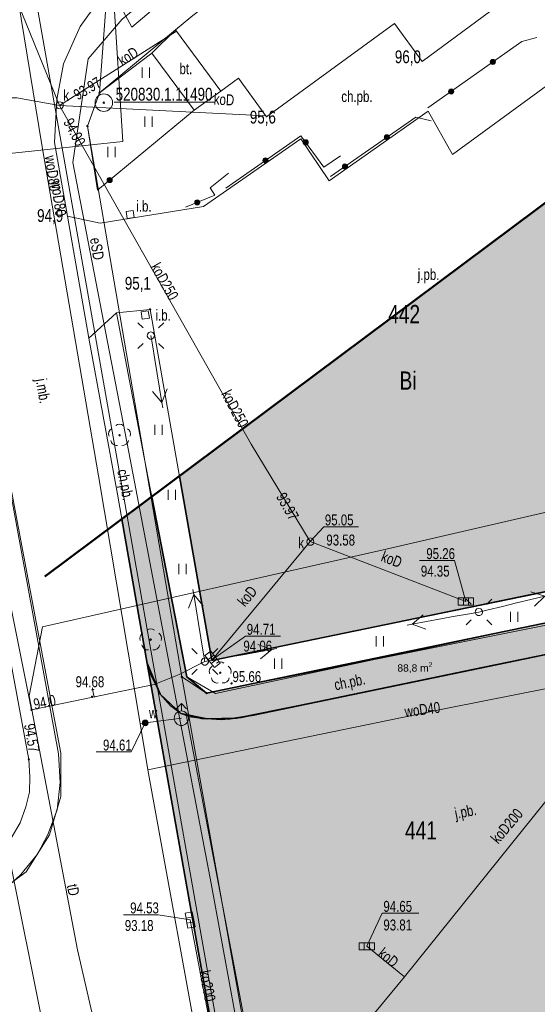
# Model space of a CAD drawing. Header units: metres. Extents: x -320 to 5572509, y -47 to 5960263.
# Tile 49 of 59: x 5572411 to 5572447, y 5960095 to 5960162. Entities that reach past the tile are written whole.
import ezdxf

# ---------------------------------------------------------------- set-up
doc = ezdxf.new("R2010")
doc.units = ezdxf.units.M
doc.header["$MEASUREMENT"] = 0
for name, color, linetype in [('121-Punkt_osnowy_szczegolowej', 7, 'Continuous'), ('121-Punkt_osnowy_szczegolowej-A', 7, 'Continuous'), ('203-Punkt_zalamania_granicy_dzi', 7, 'Continuous'), ('210-Oznaczenie_uzytku', 7, 'Continuous'), ('211-Nr_dzialki', 7, 'Continuous'), ('218-Granica_uzytku', 7, 'Continuous'), ('219-Linia_granicy', 7, 'Continuous'), ('403-Punkt_okreslonej_wysokosci', 7, 'Continuous'), ('403-Punkt_okreslonej_wysokosci-', 7, 'Continuous'), ('420-Krawedz_jezdni', 7, 'Continuous'), ('422-Kraweznik_jezdni', 7, 'Continuous'), ('801-Punkt_okreslonej_wysokosci', 7, 'Continuous'), ('902-Ogrodzenie_trwale_symb_', 7, 'Continuous'), ('922-Drzewo_lisciaste', 7, 'Continuous'), ('bariera_ochronna', 7, 'Continuous'), ('beton', 7, 'Continuous'), ('budynek_pomiar', 7, 'Continuous'), ('chodnik__powierzchnia_', 7, 'Continuous'), ('chodnik_plyty_betonowe', 7, 'Continuous'), ('EGB_PunktGraniczny', 7, 'Continuous'), ('hydrant__punkt_', 7, 'Continuous'), ('inna_budowla_punkt', 7, 'Continuous'), ('jezdnia_masa_bitumiczna', 7, 'Continuous'), ('jezdnia_plyty_betonowe', 7, 'Continuous'), ('kd_pomiar', 7, 'Continuous'), ('kratka_sciekowa__punkt_', 7, 'Continuous'), ('kraweznik', 7, 'Continuous'), ('kraweznik__linia_', 7, 'Continuous'), ('latarnia_na_slupie_lub_maszcie_', 7, 'Continuous'), ('Nowe_810-G Ogólne', 7, 'Continuous'), ('ogrodzenie', 7, 'Continuous'), ('przewod_elektroenergetyczny__li', 7, 'Continuous'), ('przewod_elektroenergetyczny_nis', 7, 'Continuous'), ('przewod_gazowy__linia_', 7, 'Continuous'), ('przewod_inny__linia_', 7, 'Continuous'), ('przewod_kanalizacyjny__linia_', 7, 'Continuous'), ('przewod_kanalizacyjny__linia_-A', 7, 'Continuous'), ('przewod_telekomunikacyjny__lini', 7, 'Continuous'), ('przewod_wodociagowy__linia_', 7, 'Continuous'), ('przewod_wodociagowy__linia_-Atr', 7, 'Continuous'), ('punkt_o_okreslonej_wysokosci__s', 7, 'Continuous'), ('punkt_wysokosciowy_sztuczny', 7, 'Continuous'), ('punkt_wysokosciowy_sztuczny-Atr', 7, 'Continuous'), ('rzedne_teren', 7, 'Continuous'), ('slup__punkt_', 7, 'Continuous'), ('trawnik', 7, 'Continuous'), ('wlaz_okragly_-_siec_kanalizacyj', 7, 'Continuous'), ('ZAKRES', 7, 'Continuous'), ('zasuwa_-_siec_wodociagowa__punk', 7, 'Continuous')]:
    doc.layers.add(name, color=color, linetype=linetype)
doc.styles.add('GENERATED_STYLE_1', font='arial.ttf')

# ---------------------------------------------------------------- blocks, each defined once
blk = doc.blocks.new('Wypełnienie_31', base_point=(5572434.607, 5960129.98))
at = {"layer": 'Nowe_810-G Ogólne', "linetype": 'Continuous', "lineweight": 0, "true_color": 0x3f003f}
blk.add_hatch(color=208, dxfattribs=at).paths.add_polyline_path([(5572453.37, 5960154.502), (5572458.859, 5960158.602), (5572467.86, 5960124.95), (5572468.21, 5960124.22), (5572468.9, 5960123.8), (5572469.83, 5960123.57), (5572479.02, 5960125.38), (5572479.509, 5960123.378), (5572474.84, 5960122.49), (5572475.83, 5960117.16), (5572474.99, 5960117.02), (5572472.68, 5960116.02), (5572472.14, 5960115.5), (5572465.87, 5960114.02), (5572465.75, 5960115.18), (5572464.8, 5960114.95), (5572464.9, 5960114.62), (5572461.775, 5960113.69), (5572462.88, 5960109.82), (5572464.37, 5960110.27), (5572464.09, 5960110.12), (5572467.083, 5960096.479), (5572467.43, 5960093.63), (5572426.7, 5960085.51), (5572425.91, 5960084.54), (5572419.894, 5960118.328), (5572420.79, 5960116.24), (5572422.21, 5960114.9), (5572424.006, 5960114.545), (5572426.009, 5960114.587), (5572430.332, 5960115.45), (5572442.846, 5960118.046), (5572448.49, 5960119.22), (5572449.42, 5960121.58), (5572448.43, 5960123.52), (5572424.32, 5960118.54), (5572422.105, 5960131.15), (5572450.38, 5960152.269), (5572449.934, 5960151.928), (5572457.57, 5960123.68), (5572458.355, 5960122.58), (5572458.74, 5960122.14), (5572459.93, 5960122.017), (5572460.76, 5960122.08), (5572461.73, 5960122.86), (5572461.87, 5960123.41), (5572461.76, 5960124.37), (5572459.856, 5960131.211)])
at = {"layer": 'Nowe_810-G Ogólne', "color": 18, "lineweight": 35, "true_color": 0x030303}
for p, q in [((5572422.105, 5960131.15), (5572450.38, 5960152.269)), ((5572424.32, 5960118.54), (5572422.105, 5960131.15)), ((5572448.43, 5960123.52), (5572424.32, 5960118.54)), ((5572442.846, 5960118.046), (5572448.49, 5960119.22)), ((5572419.894, 5960118.328), (5572420.79, 5960116.24)), ((5572425.91, 5960084.54), (5572419.894, 5960118.328)), ((5572430.332, 5960115.45), (5572442.846, 5960118.046)), ((5572420.79, 5960116.24), (5572422.21, 5960114.9)), ((5572426.009, 5960114.587), (5572430.332, 5960115.45)), ((5572422.21, 5960114.9), (5572424.006, 5960114.545)), ((5572424.006, 5960114.545), (5572426.009, 5960114.587))]:
    blk.add_line(p, q, dxfattribs=at)
blk = doc.blocks.new('Wypełnienie_33', base_point=(5572434.607, 5960129.98))
at = {"layer": 'Nowe_810-G Ogólne', "linetype": 'Continuous', "lineweight": 0, "true_color": 0xbf00bf}
blk.add_hatch(color=212, dxfattribs=at).paths.add_polyline_path([(5572420.216, 5960129.739), (5572418.167, 5960128.209), (5572419.894, 5960118.328), (5572420.79, 5960116.24), (5572422.21, 5960114.9), (5572423.63, 5960114.57), (5572425.435, 5960114.527), (5572427.182, 5960114.797), (5572448.49, 5960119.22), (5572449.42, 5960121.58), (5572423.97, 5960116.3), (5572422.61, 5960117.41)])
at = {"layer": 'Nowe_810-G Ogólne', "color": 18, "lineweight": 35, "true_color": 0x030303}
for p, q in [((5572420.216, 5960129.739), (5572418.167, 5960128.209)), ((5572422.61, 5960117.41), (5572420.216, 5960129.739)), ((5572418.167, 5960128.209), (5572419.894, 5960118.328)), ((5572449.42, 5960121.58), (5572423.97, 5960116.3)), ((5572448.49, 5960119.22), (5572449.42, 5960121.58)), ((5572427.182, 5960114.797), (5572448.49, 5960119.22)), ((5572419.894, 5960118.328), (5572420.79, 5960116.24)), ((5572423.97, 5960116.3), (5572422.61, 5960117.41)), ((5572420.79, 5960116.24), (5572422.21, 5960114.9)), ((5572422.21, 5960114.9), (5572423.63, 5960114.57)), ((5572423.63, 5960114.57), (5572425.435, 5960114.527)), ((5572425.435, 5960114.527), (5572427.182, 5960114.797))]:
    blk.add_line(p, q, dxfattribs=at)
at = {"layer": 'Nowe_810-G Ogólne', "color": 7, "lineweight": 5, "insert": (5572437.032, 5960117.624), "char_height": 0.5, "attachment_point": 7, "style": 'GENERATED_STYLE_1'}
blk.add_mtext('\\A1;{\\pql;\\fArial|b0|i0|c238|p38;88,8 m\\fArial|b0|i0|c238|p38;\\A1{\\H.66x;\\S2^  ;}}', dxfattribs=at)
blk = doc.blocks.new('Wypełnienie_34', base_point=(5572434.607, 5960129.98))
at = {"layer": 'Nowe_810-G Ogólne', "linetype": 'Continuous', "lineweight": 0, "true_color": 0xbf00bf}
blk.add_hatch(color=212, dxfattribs=at).paths.add_polyline_path([(5572426.7, 5960085.51), (5572451.974, 5960090.521), (5572452.23, 5960089.4), (5572461.54, 5960091.2), (5572461.41, 5960092.47), (5572462.9, 5960092.8), (5572463.16, 5960091.56), (5572467.87, 5960092.61), (5572467.63, 5960093.792), (5572467.43, 5960093.63), (5572466.95, 5960097.33), (5572468.086, 5960097.633), (5572469.484, 5960090.763), (5572428.45, 5960082.68), (5572428.38, 5960082.82), (5572426.442, 5960081.971), (5572425.91, 5960084.54)])
at = {"layer": 'Nowe_810-G Ogólne', "color": 18, "lineweight": 35, "true_color": 0x030303}
for p, q in [((5572466.95, 5960097.33), (5572468.086, 5960097.633)), ((5572468.086, 5960097.633), (5572469.484, 5960090.763)), ((5572467.43, 5960093.63), (5572466.95, 5960097.33)), ((5572467.63, 5960093.792), (5572467.43, 5960093.63)), ((5572467.87, 5960092.61), (5572467.63, 5960093.792)), ((5572461.41, 5960092.47), (5572462.9, 5960092.8)), ((5572461.54, 5960091.2), (5572461.41, 5960092.47)), ((5572462.9, 5960092.8), (5572463.16, 5960091.56)), ((5572463.16, 5960091.56), (5572467.87, 5960092.61)), ((5572452.23, 5960089.4), (5572461.54, 5960091.2)), ((5572426.7, 5960085.51), (5572451.974, 5960090.521)), ((5572469.484, 5960090.763), (5572428.45, 5960082.68)), ((5572451.974, 5960090.521), (5572452.23, 5960089.4)), ((5572425.91, 5960084.54), (5572426.7, 5960085.51)), ((5572426.442, 5960081.971), (5572425.91, 5960084.54)), ((5572428.38, 5960082.82), (5572426.442, 5960081.971)), ((5572428.45, 5960082.68), (5572428.38, 5960082.82))]:
    blk.add_line(p, q, dxfattribs=at)
at = {"layer": 'Nowe_810-G Ogólne', "color": 7, "lineweight": 5, "insert": (5572439.5, 5960088.883), "char_height": 0.5, "attachment_point": 7, "style": 'GENERATED_STYLE_1'}
blk.add_mtext('\\A1;{\\pql;\\fArial|b0|i0|c238|p38;126,4 m\\fArial|b0|i0|c238|p38;\\A1{\\H.66x;\\S2^  ;}}', dxfattribs=at)
blk = doc.blocks.new('EGBP04_03')
at = {"layer": '203-Punkt_zalamania_granicy_dzi', "color": 7, "lineweight": 13}
blk.add_circle((0, 0), 0.05, dxfattribs=at)
blk = doc.blocks.new('OBOP02_01')
at = {"layer": '922-Drzewo_lisciaste', "color": 7, "lineweight": 13}
blk.add_circle((0, 0), 0.05, dxfattribs=at)
for centre, radius, start, end in [((0, 0.35), 0.4, 50.114, 129.886), ((-0.35, 0.1), 0.4, 119.84816, 203.51949), ((0.35, 0.1), 0.4, 336.88451, 60.15184), ((-0.2, -0.3), 0.4, 187.477, 278.47884), ((0.2, -0.275), 0.425, 262.64593, 349.62892)]:
    blk.add_arc(centre, radius, start, end, dxfattribs=at)
blk = doc.blocks.new('RTPW01')
at = {"layer": '801-Punkt_okreslonej_wysokosci', "color": 7, "lineweight": 13}
blk.add_circle((0, 0), 0.05, dxfattribs=at)
blk = doc.blocks.new('US05')
at = {"layer": 'kratka_sciekowa__punkt_', "color": 7, "lineweight": 13}
for p, q in [((-0.525, 0.25), (-0.175, 0.25)), ((-0.525, -0.25), (-0.525, 0.25)), ((-0.175, 0.25), (0.175, 0.25)), ((-0.175, -0.25), (-0.175, 0.25)), ((0.175, 0.25), (0.525, 0.25)), ((0.175, -0.25), (0.175, 0.25)), ((0.525, -0.25), (0.525, 0.25)), ((-0.525, -0.25), (-0.175, -0.25)), ((-0.175, -0.25), (0.175, -0.25)), ((0.175, -0.25), (0.525, -0.25))]:
    blk.add_line(p, q, dxfattribs=at)
blk = doc.blocks.new('US22')
at = {"layer": 'wlaz_okragly_-_siec_kanalizacyj', "color": 7, "lineweight": 13}
for p, q in [((-0.2475, -0.0356), (-0.2274, 0.1039)), ((-0.2274, 0.1039), (-0.1352, 0.2103)), ((-0.1352, 0.2103), (0, 0.25)), ((0, 0.25), (0.1352, 0.2103)), ((0.1352, 0.2103), (0.2274, 0.1039)), ((0.2274, 0.1039), (0.2475, -0.0356)), ((-0.1889, -0.1637), (-0.2475, -0.0356)), ((-0.0704, -0.2399), (-0.1889, -0.1637)), ((0.0704, -0.2399), (-0.0704, -0.2399)), ((0.1889, -0.1637), (0.0704, -0.2399)), ((0.2475, -0.0356), (0.1889, -0.1637))]:
    blk.add_line(p, q, dxfattribs=at)
blk = doc.blocks.new('PW01')
at = {"layer": 'punkt_o_okreslonej_wysokosci__s', "color": 7, "lineweight": 13}
for p, q in [((-0.045, 0), (-0.0318, 0.0318)), ((-0.0318, -0.0318), (-0.045, 0)), ((-0.0318, 0.0318), (0, 0.045)), ((0, 0.045), (0.0318, 0.0318)), ((0.0318, 0.0318), (0.045, 0)), ((0.045, 0), (0.0318, -0.0318)), ((0, -0.045), (-0.0318, -0.0318)), ((0.0318, -0.0318), (0, -0.045))]:
    blk.add_line(p, q, dxfattribs=at)
blk = doc.blocks.new('US02')
at = {"layer": 'hydrant__punkt_', "color": 7, "lineweight": 13}
for p, q in [((0, 1), (-0.353, 0.647)), ((0, 1), (0.354, 0.647)), ((0, 0.5), (0, 1)), ((-0.4973, -0.0523), (-0.4755, 0.1545)), ((-0.4755, 0.1545), (-0.3716, 0.3346)), ((-0.3716, 0.3346), (-0.2034, 0.4568)), ((-0.2034, 0.4568), (0, 0.5)), ((0, 0.5), (0.2034, 0.4568)), ((0.2034, 0.4568), (0.3716, 0.3346)), ((0.3716, 0.3346), (0.4755, 0.1545)), ((0.4755, 0.1545), (0.4973, -0.0523)), ((-0.433, -0.25), (-0.4973, -0.0523)), ((-0.2939, -0.4045), (-0.433, -0.25)), ((-0.104, -0.4891), (-0.2939, -0.4045)), ((0.104, -0.4891), (-0.104, -0.4891)), ((0.2939, -0.4045), (0.104, -0.4891)), ((0.433, -0.25), (0.2939, -0.4045)), ((0.4973, -0.0523), (0.433, -0.25))]:
    blk.add_line(p, q, dxfattribs=at)
blk = doc.blocks.new('SUUS25')
at = {"layer": 'zasuwa_-_siec_wodociagowa__punk', "color": 7, "lineweight": 13}
for radius in [0.2, 0.18, 0.16, 0.14, 0.12, 0.1, 0.08, 0.06, 0.04, 0.02]:
    blk.add_circle((0, 0), radius, dxfattribs=at)
blk = doc.blocks.new('SM011')
at = {"layer": 'latarnia_na_slupie_lub_maszcie_', "color": 7, "lineweight": 13}
for p, q in [((-0.53, 0.531), (-0.883, 0.884)), ((0.531, 0.531), (0.884, 0.884)), ((-0.53, -0.53), (-0.883, -0.883)), ((0.531, -0.53), (0.884, -0.883))]:
    blk.add_line(p, q, dxfattribs=at)
blk = doc.blocks.new('SM04')
at = {"layer": 'slup__punkt_', "color": 7, "lineweight": 13}
for p, q in [((-0.2475, -0.0356), (-0.2274, 0.1039)), ((-0.2274, 0.1039), (-0.1352, 0.2103)), ((-0.1352, 0.2103), (0, 0.25)), ((0, 0.25), (0.1352, 0.2103)), ((0.1352, 0.2103), (0.2274, 0.1039)), ((0.2274, 0.1039), (0.2475, -0.0356)), ((-0.1889, -0.1637), (-0.2475, -0.0356)), ((-0.0704, -0.2399), (-0.1889, -0.1637)), ((0.0704, -0.2399), (-0.0704, -0.2399)), ((0.1889, -0.1637), (0.0704, -0.2399)), ((0.2475, -0.0356), (0.1889, -0.1637))]:
    blk.add_line(p, q, dxfattribs=at)
blk = doc.blocks.new('PE04')
at = {"layer": 'przewod_elektroenergetyczny_nis', "color": 7, "lineweight": 13}
for p, q in [((0.65, 0), (0, 0)), ((0.65, 0), (1.65, 0)), ((1.65, 0), (2.65, 0)), ((2.65, 0), (3.65, 0)), ((3.65, 0), (4.65, 0)), ((4.65, 0), (3.784, 0.5)), ((4.65, 0), (3.784, -0.5)), ((4.65, 0), (5, 0))]:
    blk.add_line(p, q, dxfattribs=at)
blk = doc.blocks.new('PW02')
at = {"layer": 'punkt_wysokosciowy_sztuczny', "color": 7, "lineweight": 13}
for p, q in [((-0.045, 0), (-0.0318, 0.0318)), ((-0.0318, -0.0318), (-0.045, 0)), ((-0.0318, 0.0318), (0, 0.045)), ((0, 0.045), (0.0318, 0.0318)), ((0.0318, 0.0318), (0.045, 0)), ((0.045, 0), (0.0318, -0.0318)), ((0, -0.045), (-0.0318, -0.0318)), ((0.0318, -0.0318), (0, -0.045))]:
    blk.add_line(p, q, dxfattribs=at)
blk = doc.blocks.new('121')
at = {"layer": '121-Punkt_osnowy_szczegolowej', "color": 7, "lineweight": 13}
for radius in [0.6, 0.05]:
    blk.add_circle((0, 0), radius, dxfattribs=at)
blk = doc.blocks.new('PTTU04_01')
at = {"layer": 'trawnik', "color": 7, "lineweight": 13}
for p, q in [((-0.25, -0.35), (-0.25, 0.35)), ((0.25, -0.35), (0.25, 0.35))]:
    blk.add_line(p, q, dxfattribs=at)
blk = doc.blocks.new('BUIB12_01')
at = {"layer": 'inna_budowla_punkt', "color": 7, "lineweight": 13}
for p, q in [((-0.25, -0.25), (-0.25, 0.25)), ((-0.25, 0.25), (0.25, 0.25)), ((0.25, 0.25), (0.25, -0.25)), ((0.25, -0.25), (-0.25, -0.25))]:
    blk.add_line(p, q, dxfattribs=at)
blk = doc.blocks.new('RTPW02')
at = {"layer": 'rzedne_teren', "color": 7, "lineweight": 13}
blk.add_circle((0, 0), 0.05, dxfattribs=at)

msp = doc.modelspace()

# ---------------------------------------------------------------- linework, layer by layer
at = {"layer": '121-Punkt_osnowy_szczegolowej-A', "color": 7, "lineweight": 13, "flags": 128}
msp.add_lwpolyline([(5572417.65, 5960156.745), (5572424.529, 5960156.745)], dxfattribs=at)
at = {"layer": '218-Granica_uzytku', "color": 3, "lineweight": 18, "flags": 128}
for points in [[(5572423.02, 5960162.68), (5572416.64, 5960157.39)], [(5572416.64, 5960157.39), (5572423.02, 5960162.68)], [(5572416.64, 5960157.39), (5572415.81, 5960155.11)], [(5572415.81, 5960155.11), (5572416.64, 5960157.39)], [(5572415.81, 5960155.11), (5572422.27, 5960117.41)], [(5572422.27, 5960117.41), (5572415.81, 5960155.11)], [(5572410.22, 5960132.19), (5572413.99, 5960112.18)], [(5572413.99, 5960112.18), (5572410.22, 5960132.19)], [(5572423.97, 5960116.3), (5572460.19, 5960123.56)], [(5572460.19, 5960123.56), (5572423.97, 5960116.3)], [(5572422.27, 5960117.41), (5572423.97, 5960116.3)], [(5572423.97, 5960116.3), (5572422.27, 5960117.41)], [(5572413.99, 5960112.18), (5572414, 5960109.23)], [(5572414, 5960109.23), (5572413.99, 5960112.18)], [(5572414, 5960109.23), (5572413.22, 5960106.59)], [(5572413.22, 5960106.59), (5572414, 5960109.23)], [(5572413.22, 5960106.59), (5572411.62, 5960104.06)], [(5572411.62, 5960104.06), (5572413.22, 5960106.59)], [(5572411.62, 5960104.06), (5572409.38, 5960102.42)], [(5572409.38, 5960102.42), (5572411.62, 5960104.06)]]:
    msp.add_lwpolyline(points, dxfattribs=at)
at = {"layer": '219-Linia_granicy', "color": 178, "lineweight": 18, "flags": 128}
for points in [[(5572418.09, 5960177.08), (5572416.64, 5960157.39)], [(5572423.02, 5960162.68), (5572416.64, 5960157.39)], [(5572416.64, 5960157.39), (5572415.81, 5960155.11)], [(5572422.27, 5960117.41), (5572415.81, 5960155.11)], [(5572460.19, 5960123.56), (5572423.97, 5960116.3)], [(5572423.97, 5960116.3), (5572422.27, 5960117.41)], [(5572428.45, 5960082.68), (5572422.27, 5960117.41)]]:
    msp.add_lwpolyline(points, dxfattribs=at)
at = {"layer": '420-Krawedz_jezdni', "color": 7, "lineweight": 13, "flags": 128}
msp.add_lwpolyline([(5572422.6, 5960114.69), (5572428.12, 5960085.78)], dxfattribs=at)
at = {"layer": '422-Kraweznik_jezdni', "color": 7, "lineweight": 13, "flags": 128}
for points in [[(5572417.06, 5960164.39), (5572415.31, 5960161.92)], [(5572415.31, 5960161.92), (5572414.17, 5960159.38)], [(5572414.17, 5960159.38), (5572413.72, 5960156.94)], [(5572413.72, 5960156.94), (5572413.55, 5960153.99)], [(5572419.97, 5960117.89), (5572417.87, 5960129.91)], [(5572420.79, 5960116.24), (5572419.97, 5960117.89)], [(5572443.25, 5960118.13), (5572426.33, 5960114.62)], [(5572421.5, 5960115.44), (5572420.79, 5960116.24)], [(5572422.21, 5960114.9), (5572421.5, 5960115.44)], [(5572422.77, 5960114.68), (5572422.21, 5960114.9)], [(5572423.63, 5960114.57), (5572422.77, 5960114.68)], [(5572424.98, 5960114.48), (5572423.63, 5960114.57)], [(5572426.33, 5960114.62), (5572424.98, 5960114.48)]]:
    msp.add_lwpolyline(points, dxfattribs=at)
at = {"layer": '902-Ogrodzenie_trwale_symb_', "color": 7, "lineweight": 13, "flags": 128}
msp.add_lwpolyline([(5572415.81, 5960155.11), (5572416.64, 5960157.39)], dxfattribs=at)
at = {"layer": 'bariera_ochronna', "color": 7, "lineweight": 13, "flags": 128}
for points in [[(5572446.58, 5960161.18), (5572445.55, 5960160.91), (5572439.12, 5960156.35)], [(5572439.35, 5960155.46), (5572438.29, 5960155.72), (5572432.45, 5960151.65)], [(5572433.14, 5960153.07), (5572431.99, 5960152.29), (5572430.43, 5960154.44), (5572425.28, 5960150.87)], [(5572425.47, 5960151.88), (5572424.21, 5960150.89), (5572424.53, 5960150.38), (5572422.53, 5960149.56)]]:
    msp.add_lwpolyline(points, dxfattribs=at)
at = {"layer": 'bariera_ochronna', "color": 7, "lineweight": 13}
for centre, radius in [((5572443.564, 5960159.501), 0.175), ((5572443.564, 5960159.501), 0.157), ((5572443.564, 5960159.501), 0.14), ((5572443.564, 5960159.501), 0.122), ((5572443.564, 5960159.501), 0.105), ((5572443.564, 5960159.501), 0.0875), ((5572443.564, 5960159.501), 0.07), ((5572443.564, 5960159.501), 0.0525), ((5572443.564, 5960159.501), 0.035), ((5572440.709, 5960157.477), 0.175), ((5572440.709, 5960157.477), 0.157), ((5572440.709, 5960157.477), 0.14), ((5572440.709, 5960157.477), 0.122), ((5572440.709, 5960157.477), 0.105), ((5572440.709, 5960157.477), 0.0875), ((5572440.709, 5960157.477), 0.07), ((5572440.709, 5960157.477), 0.0525), ((5572440.709, 5960157.477), 0.035), ((5572436.314, 5960154.343), 0.175), ((5572436.314, 5960154.343), 0.157), ((5572436.314, 5960154.343), 0.14), ((5572436.314, 5960154.343), 0.122), ((5572436.314, 5960154.343), 0.105), ((5572436.314, 5960154.343), 0.0875), ((5572436.314, 5960154.343), 0.07), ((5572436.314, 5960154.343), 0.0525), ((5572436.314, 5960154.343), 0.035), ((5572430.751, 5960153.998), 0.175), ((5572430.751, 5960153.998), 0.157), ((5572430.751, 5960153.998), 0.14), ((5572430.751, 5960153.998), 0.122), ((5572430.751, 5960153.998), 0.105), ((5572430.751, 5960153.998), 0.0875), ((5572430.751, 5960153.998), 0.07), ((5572430.751, 5960153.998), 0.0525), ((5572430.751, 5960153.998), 0.035), ((5572428.002, 5960152.757), 0.175), ((5572428.002, 5960152.757), 0.157), ((5572428.002, 5960152.757), 0.14), ((5572428.002, 5960152.757), 0.122), ((5572428.002, 5960152.757), 0.105), ((5572428.002, 5960152.757), 0.0875), ((5572428.002, 5960152.757), 0.07), ((5572428.002, 5960152.757), 0.0525), ((5572428.002, 5960152.757), 0.035), ((5572433.442, 5960152.342), 0.175), ((5572433.442, 5960152.342), 0.157), ((5572433.442, 5960152.342), 0.14), ((5572433.442, 5960152.342), 0.122), ((5572433.442, 5960152.342), 0.105), ((5572433.442, 5960152.342), 0.0875), ((5572433.442, 5960152.342), 0.07), ((5572433.442, 5960152.342), 0.0525), ((5572433.442, 5960152.342), 0.035), ((5572423.331, 5960149.889), 0.175), ((5572423.331, 5960149.889), 0.157), ((5572423.331, 5960149.889), 0.14), ((5572423.331, 5960149.889), 0.122), ((5572423.331, 5960149.889), 0.105), ((5572423.331, 5960149.889), 0.0875), ((5572423.331, 5960149.889), 0.07), ((5572423.331, 5960149.889), 0.0525), ((5572423.331, 5960149.889), 0.035)]:
    msp.add_circle(centre, radius, dxfattribs=at)
at = {"layer": 'beton', "color": 7, "lineweight": 13, "flags": 128}
msp.add_lwpolyline([(5572420.23, 5960160.09), (5572421.83, 5960161.69), (5572424.95, 5960157.49), (5572423.12, 5960156.19)], close=True, dxfattribs=at)
at = {"layer": 'budynek_pomiar', "color": 7, "lineweight": 13, "flags": 128}
msp.add_lwpolyline([(5572434.17, 5960171.16), (5572435.61, 5960169.18), (5572439.94, 5960172.41), (5572445.69, 5960164.68), (5572438.73, 5960159.54), (5572436.83, 5960162.14), (5572428.08, 5960155.75), (5572426.16, 5960158.38), (5572424.95, 5960157.49), (5572421.83, 5960161.69), (5572423.02, 5960162.68)], close=True, dxfattribs=at)
for points in [[(5572421.83, 5960161.69), (5572421.898, 5960161.599)], [(5572428.028, 5960155.821), (5572428.08, 5960155.75)]]:
    msp.add_lwpolyline(points, dxfattribs=at)
at = {"layer": 'chodnik__powierzchnia_', "color": 7, "lineweight": 13, "flags": 128}
for points in [[(5572379.197, 5960095.887), (5572383.95, 5960096.83), (5572404.87, 5960101.16), (5572406.46, 5960101.53), (5572409.66, 5960102.7), (5572410.5, 5960103.17), (5572411.25, 5960103.88), (5572412.39, 5960105.27), (5572413.1, 5960106.62), (5572413.73, 5960108.32), (5572413.95, 5960110.18), (5572413.84, 5960112.14), (5572409.71, 5960134.54), (5572406.23, 5960152.87), (5572405.56, 5960155.87), (5572405.1, 5960157.12), (5572404.28, 5960158.54), (5572402.56, 5960160.39), (5572401.65, 5960160.97), (5572399.81, 5960161.77), (5572398.13, 5960162.15), (5572396.91, 5960162.19), (5572395.94, 5960161.98), (5572377.59, 5960158.29)], [(5572408.6, 5960128.89), (5572411.8, 5960111.76), (5572411.87, 5960110.58), (5572411.85, 5960109.51), (5572411.6, 5960108.52), (5572411.2, 5960107.42), (5572410.58, 5960106.38)]]:
    msp.add_lwpolyline(points, dxfattribs=at)
at = {"layer": 'kraweznik', "color": 7, "lineweight": 13, "flags": 128}
for points in [[(5572417.996, 5960142.349), (5572417.81, 5960142.33), (5572415.9, 5960140.6), (5572414.44, 5960148.94), (5572416.68, 5960148.47), (5572423.75, 5960149.61), (5572430.43, 5960154.23), (5572432.37, 5960151.37), (5572439.13, 5960156.12), (5572440.8, 5960153.17), (5572447.23, 5960157.86), (5572449.06, 5960154.84), (5572456.67, 5960126.92), (5572457.57, 5960123.68), (5572457.97, 5960123.02)], [(5572414.44, 5960148.94), (5572413.55, 5960153.99)], [(5572448.38, 5960123.47), (5572424.32, 5960118.54), (5572420.1, 5960142.56), (5572417.81, 5960142.33)], [(5572415.9, 5960140.6), (5572417.87, 5960129.91)], [(5572449.42, 5960121.58), (5572448.49, 5960119.22), (5572443.25, 5960118.13)]]:
    msp.add_lwpolyline(points, dxfattribs=at)
at = {"layer": 'kraweznik__linia_', "color": 7, "lineweight": 13, "flags": 128}
msp.add_lwpolyline([(5572379.197, 5960095.887), (5572383.95, 5960096.83), (5572404.87, 5960101.16), (5572406.46, 5960101.53), (5572409.66, 5960102.7), (5572410.5, 5960103.17), (5572411.25, 5960103.88), (5572412.39, 5960105.27), (5572413.1, 5960106.62), (5572413.73, 5960108.32), (5572413.95, 5960110.18), (5572413.84, 5960112.14), (5572409.71, 5960134.54), (5572406.23, 5960152.87), (5572405.56, 5960155.87), (5572405.1, 5960157.12), (5572404.28, 5960158.54), (5572402.56, 5960160.39), (5572401.65, 5960160.97), (5572399.81, 5960161.77), (5572398.13, 5960162.15), (5572396.91, 5960162.19), (5572395.94, 5960161.98), (5572377.59, 5960158.29)], dxfattribs=at)
at = {"layer": 'Nowe_810-G Ogólne', "color": 6, "lineweight": 50}
msp.add_line((5572412.905, 5960124.279), (5572470.053, 5960166.963), dxfattribs=at)
at = {"layer": 'ogrodzenie', "color": 7, "lineweight": 13, "flags": 128}
for points in [[(5572420.23, 5960160.09), (5572416.64, 5960157.39)], [(5572420.23, 5960160.09), (5572423.12, 5960156.19)], [(5572423.12, 5960156.19), (5572416.5, 5960150.73)], [(5572416.5, 5960150.73), (5572415.81, 5960155.11)]]:
    msp.add_lwpolyline(points, dxfattribs=at)
at = {"layer": 'ogrodzenie', "color": 7, "lineweight": 13}
for radius in [0.175, 0.157, 0.14, 0.122, 0.105, 0.0875, 0.07, 0.0525, 0.035]:
    msp.add_circle((5572417.334, 5960151.418), radius, dxfattribs=at)
at = {"layer": 'przewod_elektroenergetyczny__li', "color": 1, "lineweight": 18, "flags": 128}
msp.add_lwpolyline([(5572400.94, 5960178.88), (5572409.17, 5960180.85), (5572412.43, 5960175.76), (5572416.04, 5960174.93), (5572419.42, 5960176.98), (5572425.97, 5960168.82), (5572418.19, 5960162.43), (5572415.87, 5960159.72), (5572414.82, 5960152.61), (5572418.65, 5960132.79), (5572424.28, 5960103.27), (5572427.13, 5960087.71), (5572429.17, 5960076.91), (5572431.17, 5960066.73), (5572433.61, 5960054.57), (5572434.061, 5960052.256)], dxfattribs=at)
at = {"layer": 'przewod_gazowy__linia_', "color": 30, "lineweight": 18, "flags": 128}
for points in [[(5572404.21, 5960152.58), (5572418.23, 5960154.05), (5572417.58, 5960164.44), (5572427.01, 5960171.29), (5572432.69, 5960175.69), (5572435.05, 5960177.51), (5572439.69, 5960180.99), (5572453.51, 5960193.09), (5572457.4, 5960192.74), (5572462.85, 5960197.46), (5572476.202, 5960210.411)], [(5572398.613, 5960199.495), (5572398.75, 5960198.48), (5572403.78, 5960171.93), (5572403.76, 5960155.44), (5572404.21, 5960152.58), (5572401.74, 5960152.19), (5572405.62, 5960131.35), (5572409.47, 5960109.91), (5572413.74, 5960088.71), (5572415.87, 5960087.2), (5572417.25, 5960086.16), (5572418.47, 5960083.18), (5572419.14, 5960081.59), (5572421.15, 5960071.68), (5572423.69, 5960059.52), (5572425.484, 5960050.503)]]:
    msp.add_lwpolyline(points, dxfattribs=at)
at = {"layer": 'przewod_inny__linia_', "color": 7, "lineweight": 13, "flags": 128}
msp.add_lwpolyline([(5572404.266, 5960202.15), (5572405.79, 5960192.47), (5572407.8, 5960182.86), (5572410.42, 5960178.28), (5572412.32, 5960176.18), (5572413.53, 5960174.38), (5572417.26, 5960164.84), (5572418.86, 5960161.89), (5572425.16, 5960167.22), (5572434.48, 5960174.5), (5572437.72, 5960177.03), (5572443.31, 5960177.69), (5572453.66, 5960178.97), (5572455.85, 5960179.09)], dxfattribs=at)
at = {"layer": 'przewod_kanalizacyjny__linia_', "color": 34, "lineweight": 18, "flags": 128}
for points in [[(5572410.48, 5960164.95), (5572413.91, 5960156.53), (5572427.02, 5960133.33), (5572431.07, 5960126.67)], [(5572421.898, 5960161.599), (5572413.91, 5960156.53)], [(5572428.028, 5960155.821), (5572413.91, 5960156.53)], [(5572502.507, 5960124.967), (5572501.36, 5960124.81), (5572490.36, 5960123.1), (5572453.59, 5960116.84), (5572467.94, 5960127.53), (5572453.59, 5960116.84), (5572437.52, 5960096.89), (5572426.7, 5960083.78)], [(5572424.38, 5960118.61), (5572431.07, 5960126.67), (5572441.72, 5960122.58)], [(5572422.84, 5960100.78), (5572425.4, 5960087.38)], [(5572437.52, 5960096.89), (5572434.94, 5960098.97)]]:
    msp.add_lwpolyline(points, dxfattribs=at)
at = {"layer": 'przewod_telekomunikacyjny__lini', "color": 30, "lineweight": 18, "flags": 128}
for points in [[(5572367.526, 5960155.254), (5572380.55, 5960157.77), (5572395.39, 5960160.32), (5572398.45, 5960160.4), (5572401.15, 5960159.27), (5572403.07, 5960157.15), (5572403.87, 5960155.26), (5572404.64, 5960151.83), (5572411.99, 5960115.16), (5572420.39, 5960116.9), (5572422.09, 5960117.57), (5572423.85, 5960118.46)], [(5572473.72, 5960116.73), (5572458.37, 5960121.95), (5572455.6, 5960123.51), (5572451.08, 5960129.57), (5572435.76, 5960126.04), (5572412.74, 5960120.84), (5572411.82, 5960116.12), (5572415.14, 5960098.72), (5572418.22, 5960085.33), (5572417.09, 5960082.04), (5572417.18, 5960081.37)]]:
    msp.add_lwpolyline(points, dxfattribs=at)
at = {"layer": 'przewod_wodociagowy__linia_', "color": 7, "lineweight": 20, "flags": 128}
for points in [[(5572431.294, 5960051.691), (5572431.04, 5960052.95), (5572428.4, 5960065.81), (5572425.16, 5960081.78), (5572424.04, 5960088.59), (5572423.96, 5960088.84), (5572423.93, 5960089.11), (5572419.95, 5960111.06), (5572419.42, 5960114.21), (5572416.58, 5960131.17), (5572412.7, 5960153.83), (5572410.48, 5960167.38)], [(5572419.95, 5960111.06), (5572440.45, 5960115.28), (5572459.01, 5960118.94)], [(5572419.42, 5960114.21), (5572422.24, 5960114.58)]]:
    msp.add_lwpolyline(points, dxfattribs=at)
at = {"layer": 'punkt_o_okreslonej_wysokosci__s', "color": 7, "lineweight": 13, "flags": 128}
for points in [[(5572413.91, 5960156.53), (5572410.98, 5960157.04), (5572408.469, 5960157.04)], [(5572434.94, 5960098.97), (5572435.99, 5960101.23), (5572438.495, 5960101.23)]]:
    msp.add_lwpolyline(points, dxfattribs=at)
at = {"layer": 'punkt_o_okreslonej_wysokosci__s', "color": 34, "lineweight": 18, "flags": 128}
for points in [[(5572431.07, 5960126.67), (5572431.983, 5960127.683), (5572434.364, 5960127.683)], [(5572441.72, 5960122.58), (5572440.931, 5960125.379), (5572438.55, 5960125.379)], [(5572424.38, 5960118.61), (5572426.637, 5960120.198), (5572429.019, 5960120.198)], [(5572422.84, 5960100.78), (5572420.658, 5960101.13), (5572418.277, 5960101.13)]]:
    msp.add_lwpolyline(points, dxfattribs=at)
at = {"layer": 'punkt_o_okreslonej_wysokosci__s', "color": 7, "lineweight": 20, "flags": 128}
msp.add_lwpolyline([(5572419.77, 5960114.26), (5572418.799, 5960112.277), (5572416.418, 5960112.277)], dxfattribs=at)
at = {"layer": 'trawnik', "color": 7, "lineweight": 13, "flags": 128}
msp.add_lwpolyline([(5572416.5, 5960150.73), (5572415.81, 5960155.11), (5572416.64, 5960157.39), (5572420.23, 5960160.09), (5572423.12, 5960156.19)], close=True, dxfattribs=at)
for points in [[(5572420.1, 5960142.56), (5572417.81, 5960142.33)], [(5572417.81, 5960142.33), (5572419.81, 5960131.83)], [(5572424.32, 5960118.54), (5572420.1, 5960142.56)], [(5572419.81, 5960131.83), (5572422.61, 5960117.41)], [(5572448.38, 5960123.47), (5572424.32, 5960118.54)], [(5572424.58, 5960116.27), (5572449.42, 5960121.58)], [(5572422.61, 5960117.41), (5572424.58, 5960116.27)]]:
    msp.add_lwpolyline(points, dxfattribs=at)
at = {"layer": 'ZAKRES', "color": 7, "lineweight": 13, "flags": 128}
msp.add_lwpolyline([(5572411.424, 5960168.614), (5572426.913, 5960081.006), (5572469.699, 5960089.619), (5572465.103, 5960112.452), (5572474.101, 5960114.263), (5572450.557, 5960197.688)], close=True, dxfattribs=at)

# ---------------------------------------------------------------- block references
at = {"layer": '121-Punkt_osnowy_szczegolowej', "color": 7, "lineweight": 13}
msp.add_blockref('121', (5572416.93, 5960156.71), dxfattribs=at)
msp.add_blockref('121', (5572416.93, 5960156.71), dxfattribs=at)
at = {"layer": '203-Punkt_zalamania_granicy_dzi', "color": 7, "lineweight": 13}
for p in [(5572416.64, 5960157.39), (5572415.81, 5960155.11), (5572422.27, 5960117.41), (5572423.97, 5960116.3)]:
    msp.add_blockref('EGBP04_03', p, dxfattribs=at)
at = {"layer": '403-Punkt_okreslonej_wysokosci', "color": 7, "lineweight": 13, "rotation": 0.0008399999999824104}
for p in [(5572425.68, 5960116.96), (5572416.13, 5960116.05)]:
    msp.add_blockref('RTPW01', p, dxfattribs=at)
at = {"layer": '922-Drzewo_lisciaste', "color": 7, "lineweight": 13, "rotation": 0.0008399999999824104}
for p in [(5572418.01, 5960133.95), (5572420.14, 5960119.96), (5572424.9, 5960117.69)]:
    msp.add_blockref('OBOP02_01', p, dxfattribs=at)
at = {"layer": 'EGB_PunktGraniczny', "color": 3, "lineweight": 18}
msp.add_blockref('EGBP04_03', (5572423.97, 5960116.3), dxfattribs=at)
at = {"layer": 'hydrant__punkt_', "color": 7, "lineweight": 13}
msp.add_blockref('US02', (5572422.24, 5960114.58), dxfattribs=at)
at = {"layer": 'inna_budowla_punkt', "color": 7, "lineweight": 13}
for p, rotation in [((5572418.74, 5960149.06), 7.87817), ((5572419.77, 5960142.18), 188.6168599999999)]:
    msp.add_blockref('BUIB12_01', p, dxfattribs=dict(at, rotation=rotation))
at = {"layer": 'kratka_sciekowa__punkt_', "color": 7, "lineweight": 13}
for p, rotation in [((5572441.72, 5960122.58), 0.0008399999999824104), ((5572424.38, 5960118.61), 308.41661), ((5572422.84, 5960100.78), 100.49107), ((5572434.94, 5960098.97), 0.0008399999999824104)]:
    msp.add_blockref('US05', p, dxfattribs=dict(at, rotation=rotation))
at = {"layer": 'latarnia_na_slupie_lub_maszcie_', "color": 7, "lineweight": 13, "rotation": 0.0008399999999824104}
for p in [(5572420.15, 5960140.77), (5572442.61, 5960121.85), (5572423.85, 5960118.46)]:
    msp.add_blockref('SM011', p, dxfattribs=at)
at = {"layer": 'Nowe_810-G Ogólne', "color": 6, "lineweight": 50}
for name in ['Wypełnienie_31', 'Wypełnienie_33', 'Wypełnienie_34']:
    msp.add_blockref(name, (5572434.607, 5960129.98), dxfattribs=at)
at = {"layer": 'przewod_elektroenergetyczny_nis', "color": 1, "lineweight": 18}
for p, rotation in [((5572420.15, 5960140.77), 279.41433), ((5572423.85, 5960118.46), 99.41964), ((5572442.61, 5960121.85), 13.55618), ((5572442.61, 5960121.85), 190.2449099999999), ((5572423.85, 5960118.46), 10.24449)]:
    msp.add_blockref('PE04', p, dxfattribs=dict(at, rotation=rotation))
at = {"layer": 'punkt_o_okreslonej_wysokosci__s', "color": 30, "lineweight": 18}
msp.add_blockref('PW01', (5572411.99, 5960115.16), dxfattribs=at)
at = {"layer": 'punkt_wysokosciowy_sztuczny', "color": 7, "lineweight": 13}
msp.add_blockref('PW02', (5572411.8, 5960111.76), dxfattribs=at)
at = {"layer": 'rzedne_teren', "color": 7, "lineweight": 13}
msp.add_blockref('RTPW02', (5572420.1, 5960142.56), dxfattribs=at)
at = {"layer": 'slup__punkt_', "color": 7, "lineweight": 13}
for p in [(5572420.15, 5960140.77), (5572442.61, 5960121.85), (5572423.85, 5960118.46)]:
    msp.add_blockref('SM04', p, dxfattribs=at)
at = {"layer": 'trawnik', "color": 7, "lineweight": 13}
for p in [(5572419.81, 5960158.77), (5572419.99, 5960155.42), (5572417.45, 5960153.34), (5572420.67, 5960134.32), (5572421.59, 5960129.87), (5572422.31, 5960124.8), (5572445.03, 5960121.52), (5572435.83, 5960119.84), (5572428.87, 5960118.32)]:
    msp.add_blockref('PTTU04_01', p, dxfattribs=at)
at = {"layer": 'wlaz_okragly_-_siec_kanalizacyj', "color": 7, "lineweight": 13}
for p, rotation in [((5572413.91, 5960156.53), 57.29662000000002), ((5572431.07, 5960126.67), 0.0008399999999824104)]:
    msp.add_blockref('US22', p, dxfattribs=dict(at, rotation=rotation))
at = {"layer": 'zasuwa_-_siec_wodociagowa__punk', "color": 7, "lineweight": 13}
msp.add_blockref('SUUS25', (5572419.77, 5960114.26), dxfattribs=at)

# ---------------------------------------------------------------- texts
at = {"layer": '121-Punkt_osnowy_szczegolowej-A', "color": 7, "lineweight": 13, "insert": (5572417.744, 5960156.842), "char_height": 0.875, "attachment_point": 7, "style": 'GENERATED_STYLE_1'}
msp.add_mtext('\\A1;{\\W0.750000x;\\pql;\\fArial|b0|i0|c238|p38;520830.1.11490}', dxfattribs=at)
at = {"layer": '210-Oznaczenie_uzytku', "color": 3, "lineweight": 18, "insert": (5572437.177, 5960137.064), "char_height": 1.25, "attachment_point": 7, "style": 'GENERATED_STYLE_1'}
msp.add_mtext('\\A1;{\\W0.750000x;\\pql;\\fArial|b0|i0|c238|p38;Bi}', dxfattribs=at)
at = {"layer": '211-Nr_dzialki', "color": 178, "lineweight": 18, "char_height": 1.25, "attachment_point": 1, "style": 'GENERATED_STYLE_1'}
for s, insert in [('\\A1;{\\W0.750000x;\\pql;\\fArial|b0|i0|c238|p38;442}', (5572436.4, 5960142.871)), ('\\A1;{\\W0.750000x;\\pql;\\fArial|b0|i0|c238|p38;441}', (5572437.554, 5960107.532))]:
    msp.add_mtext(s, dxfattribs=dict(at, insert=insert))
at = {"layer": '403-Punkt_okreslonej_wysokosci-', "color": 7, "lineweight": 13, "char_height": 0.75, "attachment_point": 7, "style": 'GENERATED_STYLE_1'}
for s, insert in [('\\A1;{\\W0.750000x;\\pql;\\fArial|b0|i0|c238|p38;95.66}', (5572425.739, 5960117.045)), ('\\A1;{\\W0.750000x;\\pql;\\fArial|b0|i0|c238|p38;94.68}', (5572415, 5960116.693))]:
    msp.add_mtext(s, dxfattribs=dict(at, insert=insert))
at = {"layer": 'beton', "color": 7, "lineweight": 13, "insert": (5572422.113, 5960158.651), "char_height": 0.75, "attachment_point": 7, "style": 'GENERATED_STYLE_1'}
msp.add_mtext('\\A1;{\\W0.750000x;\\pql;\\fArial|b0|i0|c238|p38;bt.}', dxfattribs=at)
at = {"layer": 'chodnik_plyty_betonowe', "color": 7, "lineweight": 13, "insert": (5572433.191, 5960156.535), "char_height": 0.75, "attachment_point": 7, "style": 'GENERATED_STYLE_1'}
msp.add_mtext('\\A1;{\\W0.750000x;\\pql;\\fArial|b0|i0|c238|p38;ch.pb.}', dxfattribs=at)
at = {"layer": 'chodnik_plyty_betonowe', "color": 7, "lineweight": 13, "char_height": 0.75, "attachment_point": 7, "style": 'GENERATED_STYLE_1'}
for insert, rotation in [((5572417.623, 5960131.501), 280.7843), ((5572432.835, 5960116.259), 11.7196)]:
    msp.add_mtext('\\A1;{\\W0.750000x;\\pql;\\fArial|b0|i0|c238|p38;ch.pb.}', dxfattribs=dict(at, insert=insert, rotation=rotation))
at = {"layer": 'inna_budowla_punkt', "color": 7, "lineweight": 13, "char_height": 0.75, "attachment_point": 7, "style": 'GENERATED_STYLE_1'}
for insert in [(5572419.156, 5960149.243), (5572420.472, 5960141.781)]:
    msp.add_mtext('\\A1;{\\W0.750000x;\\pql;\\fArial|b0|i0|c238|p38;i.b.}', dxfattribs=dict(at, insert=insert))
at = {"layer": 'jezdnia_masa_bitumiczna', "color": 7, "lineweight": 13, "insert": (5572412.041, 5960137.725), "char_height": 0.75, "attachment_point": 7, "rotation": 279.7163, "style": 'GENERATED_STYLE_1'}
msp.add_mtext('\\A1;{\\W0.750000x;\\pql;\\fArial|b0|i0|c238|p38;j.mb.}', dxfattribs=at)
at = {"layer": 'jezdnia_plyty_betonowe', "color": 7, "lineweight": 13, "insert": (5572438.422, 5960144.356), "char_height": 0.75, "attachment_point": 7, "style": 'GENERATED_STYLE_1'}
msp.add_mtext('\\A1;{\\W0.750000x;\\pql;\\fArial|b0|i0|c238|p38;j.pb.}', dxfattribs=at)
at = {"layer": 'jezdnia_plyty_betonowe', "color": 7, "lineweight": 13, "insert": (5572441.076, 5960107.463), "char_height": 0.75, "attachment_point": 7, "rotation": 11.1555, "style": 'GENERATED_STYLE_1'}
msp.add_mtext('\\A1;{\\W0.750000x;\\pql;\\fArial|b0|i0|c238|p38;j.pb.}', dxfattribs=at)
at = {"layer": 'kd_pomiar', "color": 37, "lineweight": 18, "insert": (5572438.635, 5960124.263), "char_height": 0.75, "attachment_point": 7, "style": 'GENERATED_STYLE_1'}
msp.add_mtext('\\A1;{\\W0.750000x;\\pql;\\fArial|b0|i0|c238|p38;94.35}', dxfattribs=at)
at = {"layer": 'przewod_elektroenergetyczny__li', "color": 1, "lineweight": 18, "insert": (5572416.341, 5960147.468), "char_height": 0.75, "attachment_point": 4, "rotation": 279.329, "style": 'GENERATED_STYLE_1'}
msp.add_mtext('\\A1;{\\W0.750000x;\\pql;\\fArial|b0|i0|c238|p38;eSD}', dxfattribs=at)
at = {"layer": 'przewod_kanalizacyjny__linia_-A', "color": 34, "lineweight": 18, "char_height": 0.75, "attachment_point": 4, "style": 'GENERATED_STYLE_1'}
for s, insert, rotation in [('\\A1;{\\W0.750000x;\\pql;\\fArial|b0|i0|c238|p38;koD}', (5572418.006, 5960159.513), 32.397), ('\\A1;{\\W0.750000x;\\pql;\\fArial|b0|i0|c238|p38;koD}', (5572424.465, 5960156.954), 357.126), ('\\A1;{\\W0.750000x;\\pql;\\fArial|b0|i0|c238|p38;koD250}', (5572420.426, 5960145.657), 299.47), ('\\A1;{\\W0.750000x;\\pql;\\fArial|b0|i0|c238|p38;koD250}', (5572425.279, 5960136.963), 297.852), ('\\A1;{\\W0.750000x;\\pql;\\fArial|b0|i0|c238|p38;koD}', (5572435.988, 5960125.705), 338.991), ('\\A1;{\\W0.750000x;\\pql;\\fArial|b0|i0|c238|p38;koD}', (5572426.308, 5960122.396), 50.306), ('\\A1;{\\W0.750000x;\\pql;\\fArial|b0|i0|c238|p38;koD200}', (5572443.644, 5960106.175), 49.536), ('\\A1;{\\W0.750000x;\\pql;\\fArial|b0|i0|c238|p38;koD}', (5572435.868, 5960098.637), 321.124), ('\\A1;{\\W0.750000x;\\pql;\\fArial|b0|i0|c238|p38;ko200}', (5572423.83, 5960097.316), 280.815)]:
    msp.add_mtext(s, dxfattribs=dict(at, insert=insert, rotation=rotation))
at = {"layer": 'przewod_telekomunikacyjny__lini', "color": 30, "lineweight": 18, "char_height": 0.75, "style": 'GENERATED_STYLE_1'}
for s, insert, attachment_point, rotation in [('\\A1;{\\W0.750000x;\\pql;\\fArial|b0|i0|c238|p38;t}', (5572416.106, 5960116.352), 4, 11.703), ('\\A1;{\\W0.750000x;\\pql;\\fArial|b0|i0|c238|p38;tD}', (5572414.387, 5960103.144), 7, 280.802)]:
    msp.add_mtext(s, dxfattribs=dict(at, insert=insert, attachment_point=attachment_point, rotation=rotation))
at = {"layer": 'przewod_wodociagowy__linia_-Atr', "color": 7, "lineweight": 20, "char_height": 0.75, "attachment_point": 4, "style": 'GENERATED_STYLE_1'}
for s, insert, rotation in [('\\A1;{\\W0.750000x;\\pql;\\fArial|b0|i0|c238|p38;woD80}', (5572413.261, 5960153.091), 277.693), ('\\A1;{\\W0.750000x;\\pql;\\fArial|b0|i0|c238|p38;woD80}', (5572413.674, 5960151.381), 277.693), ('\\A1;{\\W0.750000x;\\pql;\\fArial|b0|i0|c238|p38;woD40}', (5572437.529, 5960115.016), 7.576), ('\\A1;{\\W0.750000x;\\pql;\\fArial|b0|i0|c238|p38;woD40}', (5572437.529, 5960115.016), 7.576)]:
    msp.add_mtext(s, dxfattribs=dict(at, insert=insert, rotation=rotation))
at = {"layer": 'punkt_o_okreslonej_wysokosci__s', "color": 34, "lineweight": 18, "char_height": 0.75, "attachment_point": 7, "style": 'GENERATED_STYLE_1'}
for s, insert, rotation in [('\\A1;{\\W0.750000x;\\pql;\\fArial|b0|i0|c238|p38;93.97}', (5572415.157, 5960156.852), 30.735), ('\\A1;{\\W0.750000x;\\pql;\\fArial|b0|i0|c238|p38;94.00}', (5572414.122, 5960155.379), 298.516), ('\\A1;{\\W0.750000x;\\pql;\\fArial|b0|i0|c238|p38;93.97}', (5572428.692, 5960129.741), 299.585)]:
    msp.add_mtext(s, dxfattribs=dict(at, insert=insert, rotation=rotation))
for s, insert in [('\\A1;{\\W0.750000x;\\pql;\\fArial|b0|i0|c238|p38;95.05}', (5572432.063, 5960127.767)), ('\\A1;{\\W0.750000x;\\pql;\\fArial|b0|i0|c238|p38;93.58}', (5572432.165, 5960126.391)), ('\\A1;{\\W0.750000x;\\pql;\\fArial|b0|i0|c238|p38;95.26}', (5572439.008, 5960125.462)), ('\\A1;{\\W0.750000x;\\pql;\\fArial|b0|i0|c238|p38;94.71}', (5572426.718, 5960120.282)), ('\\A1;{\\W0.750000x;\\pql;\\fArial|b0|i0|c238|p38;94.06}', (5572426.487, 5960119.131)), ('\\A1;{\\W0.750000x;\\pql;\\fArial|b0|i0|c238|p38;94.53}', (5572418.735, 5960101.212)), ('\\A1;{\\W0.750000x;\\pql;\\fArial|b0|i0|c238|p38;94.65}', (5572436.07, 5960101.32)), ('\\A1;{\\W0.750000x;\\pql;\\fArial|b0|i0|c238|p38;93.18}', (5572418.37, 5960100.009)), ('\\A1;{\\W0.750000x;\\pql;\\fArial|b0|i0|c238|p38;93.81}', (5572436.07, 5960100.045))]:
    msp.add_mtext(s, dxfattribs=dict(at, insert=insert))
at = {"layer": 'punkt_o_okreslonej_wysokosci__s', "color": 30, "lineweight": 18, "insert": (5572412.133, 5960115.525), "char_height": 0.75, "attachment_point": 4, "rotation": 11.703, "style": 'GENERATED_STYLE_1'}
msp.add_mtext('\\A1;{\\W0.750000x;\\pql;\\fArial|b0|i0|c238|p38;94.0}', dxfattribs=at)
at = {"layer": 'punkt_o_okreslonej_wysokosci__s', "color": 7, "lineweight": 20, "insert": (5572416.876, 5960112.36), "char_height": 0.75, "attachment_point": 7, "style": 'GENERATED_STYLE_1'}
msp.add_mtext('\\A1;{\\W0.750000x;\\pql;\\fArial|b0|i0|c238|p38;94.61}', dxfattribs=at)
at = {"layer": 'punkt_wysokosciowy_sztuczny-Atr', "color": 7, "lineweight": 13, "insert": (5572411.447, 5960114.126), "char_height": 0.75, "attachment_point": 7, "rotation": 280.581, "style": 'GENERATED_STYLE_1'}
msp.add_mtext('\\A1;{\\W0.750000x;\\pql;\\fArial|b0|i0|c238|p38;94.57}', dxfattribs=at)
at = {"layer": 'rzedne_teren', "color": 7, "lineweight": 13, "char_height": 0.875, "attachment_point": 1, "style": 'GENERATED_STYLE_1'}
for s, insert in [('\\A1;{\\W0.750000x;\\pql;\\fArial|b0|i0|c238|p38;96,0}', (5572436.856, 5960160.293)), ('\\A1;{\\W0.750000x;\\pql;\\fArial|b0|i0|c238|p38;95,6}', (5572426.928, 5960156.162)), ('\\A1;{\\W0.750000x;\\pql;\\fArial|b0|i0|c238|p38;94,9}', (5572412.367, 5960149.425)), ('\\A1;{\\W0.750000x;\\pql;\\fArial|b0|i0|c238|p38;95,1}', (5572418.372, 5960144.792))]:
    msp.add_mtext(s, dxfattribs=dict(at, insert=insert))
at = {"layer": 'wlaz_okragly_-_siec_kanalizacyj', "color": 7, "lineweight": 13, "char_height": 0.75, "attachment_point": 7, "style": 'GENERATED_STYLE_1'}
for insert in [(5572414.163, 5960156.84), (5572430.247, 5960126.21)]:
    msp.add_mtext('\\A1;{\\W0.750000x;\\pql;\\fArial|b0|i0|c238|p38;k}', dxfattribs=dict(at, insert=insert))
at = {"layer": 'zasuwa_-_siec_wodociagowa__punk', "color": 7, "lineweight": 13, "insert": (5572420.021, 5960114.58), "char_height": 0.75, "attachment_point": 7, "style": 'GENERATED_STYLE_1'}
msp.add_mtext('\\A1;{\\W0.750000x;\\pql;\\fArial|b0|i0|c238|p38;w}', dxfattribs=at)

doc.saveas('drawing.dxf')
